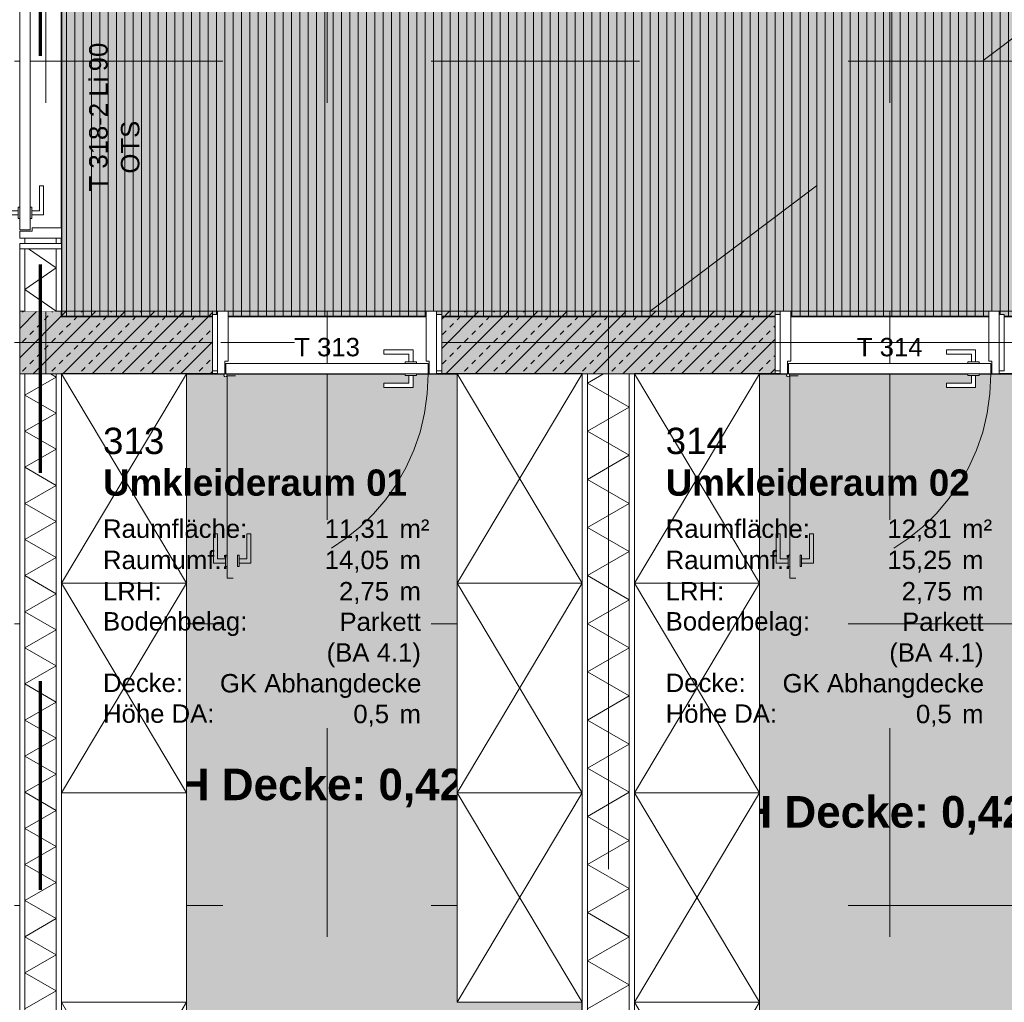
# Model space of a CAD drawing. Header units: metres. Extents: x -49 to 152, y -127 to 99.
# Tile 88 of 177: x -13.62 to -8.9, y -11.26 to -6.55. Entities that reach past the tile are written whole.
import ezdxf
from ezdxf.enums import TextEntityAlignment as Align

# ---------------------------------------------------------------- set-up
doc = ezdxf.new("R2010")
doc.units = ezdxf.units.M
for name, pattern in [('Achsen 01', [5.291531, 3.175, -1.058062, 0.352704, -0.705764]), ('gestrichelt - 01', [2, 1, -1]), ('ISO-07 Punktiert', [0.889, 0.127, -0.762]), ('Raster 01', [2, 1, -1]), ('VW-01 Strichlinie kurz', [2, 1, -1])]:
    doc.linetypes.add(name, pattern=pattern)
for name, color, linetype, lineweight, true_color in [('013_Beton und Stahlbetonarbeiten-000 Sichtbeton-341 tragende In', 5, 'Continuous', 5, 0x0000ff), ('021_DA-Kiesschüttung', 7, 'Continuous', 13, 0x777777), ('031_Metallbauarbeiten-350 Lamellendecke DS', 7, 'Continuous', 35, 0x666666), ('039_Trockenbauarbeiten-340 Dämmung', 7, 'Continuous', 9, 0xc0c0c0), ('039_Trockenbauarbeiten-350 Deckenspiegel', 7, 'Continuous', 35, 0x008011), ('AV1-Achsen', 1, 'Achsen 01', 18, 0xff0000), ('AV1-Einrichtung', 7, 'Continuous', 9, 0xa6a6a6), ('AV1-Raster', 7, 'Raster 01', 9, 0xa6a6a6), ('AV1-Stempel-Türnummern', 7, 'Continuous', 100, 0x02abea)]:
    doc.layers.add(name, color=color, linetype=linetype, lineweight=lineweight, true_color=true_color)
for name, color, linetype, lineweight in [('013_Beton und Stahlbetonarbeiten-000 Unterzüge', 7, 'ISO-07 Punktiert', 13), ('013_Beton und Stahlbetonarbeiten-340 Innenwände', 7, 'Continuous', 18), ('027_Tischlerarbeiten-340 Innentüren', 7, 'Continuous', 9), ('031_Metallbauarbeiten-340 Innentüren _ Elemente', 7, 'Continuous', 9), ('039_Trockenbauarbeiten-340 Gipskarton', 7, 'Continuous', 9), ('_1.35m (3D)', 7, 'Continuous', 9), ('_GRU (2D)', 7, 'Continuous', 9), ('_OG 3 (2D)', 7, 'Continuous', 9), ('_OG 3 - DS (2D)', 7, 'Continuous', 9), ('AV1-Brandschutzkonzept-Brandschutzkonzept', 7, 'Continuous', 5), ('AV1-Stempel-Raumstempel', 7, 'Continuous', 9)]:
    doc.layers.add(name, color=color, linetype=linetype, lineweight=lineweight)
doc.styles.add('Arial', font='arial.ttf')
doc.styles.add('Arial (bold)', font='arialbd.ttf')
pattern_1 = [(45, (0, 0), (0.0707107, -0.0707107), [0.025, -0.025])]
pattern_2 = [(-135, (0.03106, -0.03313), (0.0707107, -0.0707107), [])]

# ---------------------------------------------------------------- blocks, each defined once
blk = doc.blocks.new('Group-4')
at = {"layer": 'AV1-Raster'}
for p, q in [((-13.5, -22.95), (-13.5, 1.35)), ((-12.15, -22.95), (-12.15, 1.35)), ((-10.8, -22.95), (-10.8, 1.35)), ((-9.45, -22.95), (-9.45, 1.35)), ((1.35, -6.75), (-40.5, -6.75)), ((1.35, -8.1), (-40.5, -8.1)), ((1.35, -9.45), (-40.5, -9.45)), ((1.35, -10.8), (-40.5, -10.8))]:
    blk.add_line(p, q, dxfattribs=at)
blk = doc.blocks.new('1.35m (3D)')
at = {"layer": 'AV1-Raster', "color": 7}
blk.add_blockref('Group-4', (0, 0), dxfattribs=at)
blk = doc.blocks.new('OG 3 - DS (2D)')
at = {"layer": '031_Metallbauarbeiten-350 Lamellendecke DS', "linetype": 'Continuous', "lineweight": 0, "transparency": 33554508}
blk.add_hatch(color=254, dxfattribs=at).paths.add_polyline_path([(-4.175, -6.425), (-1.225, -6.425), (-1.225, -5.525), (-0.125, -5.525), (-0.125, -7.975), (-13.425, -7.975), (-13.425, -6.425), (-12.025, -6.425), (-12.025, -5.525), (-9.575, -5.525), (-9.575, -6.425), (-6.625, -6.425), (-6.625, -5.525), (-4.175, -5.525)])
at = {"layer": '031_Metallbauarbeiten-350 Lamellendecke DS', "linetype": 'Continuous', "lineweight": 9, "transparency": 33554508}
h = blk.add_hatch(dxfattribs=at)
h.set_pattern_fill('Lamellendecke', color=252, style=0, pattern_type=2)
h.set_pattern_definition([(90, (0, 0), (0.04, 0), [])])
h.paths.add_polyline_path([(-4.175, -6.425), (-1.225, -6.425), (-1.225, -5.525), (-0.125, -5.525), (-0.125, -7.975), (-13.425, -7.975), (-13.425, -6.425), (-12.025, -6.425), (-12.025, -5.525), (-9.575, -5.525), (-9.575, -6.425), (-6.625, -6.425), (-6.625, -5.525), (-4.175, -5.525)])
at = {"layer": '039_Trockenbauarbeiten-350 Deckenspiegel', "linetype": 'Continuous', "lineweight": 0, "transparency": 33554483}
for points in [[(-13.425, -8.25), (-10.925, -8.25), (-10.925, -12.775), (-13.425, -12.775)], [(-10.675, -8.25), (-8.175, -8.25), (-8.175, -13.375), (-10.675, -13.375)]]:
    blk.add_hatch(color=106, dxfattribs=at).paths.add_polyline_path(points)
at = {"layer": '031_Metallbauarbeiten-350 Lamellendecke DS', "flags": 128}
blk.add_lwpolyline([(-4.175, -6.425), (-1.225, -6.425), (-1.225, -5.525), (-0.125, -5.525), (-0.125, -7.975), (-13.425, -7.975), (-13.425, -6.425), (-12.025, -6.425), (-12.025, -5.525), (-9.575, -5.525), (-9.575, -6.425), (-6.625, -6.425), (-6.625, -5.525), (-4.175, -5.525)], close=True, dxfattribs=at)
at = {"layer": '039_Trockenbauarbeiten-350 Deckenspiegel', "flags": 128}
for points in [[(-13.425, -8.25), (-10.925, -8.25), (-10.925, -12.775), (-13.425, -12.775)], [(-10.675, -8.25), (-8.175, -8.25), (-8.175, -13.375), (-10.675, -13.375)]]:
    blk.add_lwpolyline(points, close=True, dxfattribs=at)
at = {"layer": '039_Trockenbauarbeiten-350 Deckenspiegel', "char_height": 0.151309, "attachment_point": 5, "line_spacing_factor": 0.969122, "style": 'Arial (bold)'}
for insert in [(-12.15, -10.2365), (-9.45, -10.3682)]:
    blk.add_mtext('LH Decke: 0,42m', dxfattribs=dict(at, insert=insert))
blk = doc.blocks.new('Group-123')
at = {"color": 255, "transparency": 33554559}
blk.add_wipeout([(-11.525, -10.2598), (-11.525, -9.2549), (-10.925, -9.2549), (-10.925, -10.2598)], dxfattribs=at).dxf.layer = 'AV1-Einrichtung'
at = {"layer": 'AV1-Einrichtung'}
for p, q in [((-11.525, -9.2549), (-10.925, -10.2598)), ((-10.925, -9.2549), (-11.525, -10.2598))]:
    blk.add_line(p, q, dxfattribs=at)
at = {"layer": 'AV1-Einrichtung', "flags": 128}
blk.add_lwpolyline([(-11.525, -10.2598), (-11.525, -9.2549), (-10.925, -9.2549), (-10.925, -10.2598)], close=True, dxfattribs=at)
blk = doc.blocks.new('Group-124')
at = {"color": 255, "transparency": 33554559}
blk.add_wipeout([(-11.525, -9.2549), (-11.525, -8.25), (-10.925, -8.25), (-10.925, -9.2549)], dxfattribs=at).dxf.layer = 'AV1-Einrichtung'
at = {"layer": 'AV1-Einrichtung'}
for p, q in [((-11.525, -8.25), (-10.925, -9.2549)), ((-10.925, -8.25), (-11.525, -9.2549))]:
    blk.add_line(p, q, dxfattribs=at)
at = {"layer": 'AV1-Einrichtung', "flags": 128}
blk.add_lwpolyline([(-11.525, -9.2549), (-11.525, -8.25), (-10.925, -8.25), (-10.925, -9.2549)], close=True, dxfattribs=at)
blk = doc.blocks.new('Group-125')
at = {"color": 255, "transparency": 33554559}
blk.add_wipeout([(-13.425, -9.2549), (-13.425, -8.25), (-12.825, -8.25), (-12.825, -9.2549)], dxfattribs=at).dxf.layer = 'AV1-Einrichtung'
at = {"layer": 'AV1-Einrichtung'}
for p, q in [((-13.425, -8.25), (-12.825, -9.2549)), ((-12.825, -8.25), (-13.425, -9.2549))]:
    blk.add_line(p, q, dxfattribs=at)
at = {"layer": 'AV1-Einrichtung', "flags": 128}
blk.add_lwpolyline([(-13.425, -9.2549), (-13.425, -8.25), (-12.825, -8.25), (-12.825, -9.2549)], close=True, dxfattribs=at)
blk = doc.blocks.new('Group-126')
at = {"color": 255, "transparency": 33554559}
blk.add_wipeout([(-13.425, -10.2598), (-13.425, -9.2549), (-12.825, -9.2549), (-12.825, -10.2598)], dxfattribs=at).dxf.layer = 'AV1-Einrichtung'
at = {"layer": 'AV1-Einrichtung'}
for p, q in [((-13.425, -9.2549), (-12.825, -10.2598)), ((-12.825, -9.2549), (-13.425, -10.2598))]:
    blk.add_line(p, q, dxfattribs=at)
at = {"layer": 'AV1-Einrichtung', "flags": 128}
blk.add_lwpolyline([(-13.425, -10.2598), (-13.425, -9.2549), (-12.825, -9.2549), (-12.825, -10.2598)], close=True, dxfattribs=at)
blk = doc.blocks.new('Group-131')
at = {"color": 255, "transparency": 33554559}
blk.add_wipeout([(-10.675, -12.2696), (-10.675, -11.2647), (-10.075, -11.2647), (-10.075, -12.2696)], dxfattribs=at).dxf.layer = 'AV1-Einrichtung'
at = {"layer": 'AV1-Einrichtung'}
for p, q in [((-10.675, -11.2647), (-10.075, -12.2696)), ((-10.075, -11.2647), (-10.675, -12.2696))]:
    blk.add_line(p, q, dxfattribs=at)
at = {"layer": 'AV1-Einrichtung', "flags": 128}
blk.add_lwpolyline([(-10.675, -12.2696), (-10.675, -11.2647), (-10.075, -11.2647), (-10.075, -12.2696)], close=True, dxfattribs=at)
blk = doc.blocks.new('Group-132')
at = {"color": 255, "transparency": 33554559}
blk.add_wipeout([(-10.675, -10.2598), (-10.675, -9.2549), (-10.075, -9.2549), (-10.075, -10.2598)], dxfattribs=at).dxf.layer = 'AV1-Einrichtung'
at = {"layer": 'AV1-Einrichtung'}
for p, q in [((-10.675, -9.2549), (-10.075, -10.2598)), ((-10.075, -9.2549), (-10.675, -10.2598))]:
    blk.add_line(p, q, dxfattribs=at)
at = {"layer": 'AV1-Einrichtung', "flags": 128}
blk.add_lwpolyline([(-10.675, -10.2598), (-10.675, -9.2549), (-10.075, -9.2549), (-10.075, -10.2598)], close=True, dxfattribs=at)
blk = doc.blocks.new('Group-133')
at = {"color": 255, "transparency": 33554559}
blk.add_wipeout([(-10.675, -9.2549), (-10.675, -8.25), (-10.075, -8.25), (-10.075, -9.2549)], dxfattribs=at).dxf.layer = 'AV1-Einrichtung'
at = {"layer": 'AV1-Einrichtung'}
for p, q in [((-10.675, -8.25), (-10.075, -9.2549)), ((-10.075, -8.25), (-10.675, -9.2549))]:
    blk.add_line(p, q, dxfattribs=at)
at = {"layer": 'AV1-Einrichtung', "flags": 128}
blk.add_lwpolyline([(-10.675, -9.2549), (-10.675, -8.25), (-10.075, -8.25), (-10.075, -9.2549)], close=True, dxfattribs=at)
blk = doc.blocks.new('Group-135')
at = {"color": 255, "transparency": 33554559}
blk.add_wipeout([(-11.525, -11.2647), (-11.525, -10.2598), (-10.925, -10.2598), (-10.925, -11.2647)], dxfattribs=at).dxf.layer = 'AV1-Einrichtung'
at = {"layer": 'AV1-Einrichtung'}
for p, q in [((-11.525, -10.2598), (-10.925, -11.2647)), ((-10.925, -10.2598), (-11.525, -11.2647))]:
    blk.add_line(p, q, dxfattribs=at)
at = {"layer": 'AV1-Einrichtung', "flags": 128}
blk.add_lwpolyline([(-11.525, -11.2647), (-11.525, -10.2598), (-10.925, -10.2598), (-10.925, -11.2647)], close=True, dxfattribs=at)
blk = doc.blocks.new('Group-136')
at = {"color": 255, "transparency": 33554559}
blk.add_wipeout([(-13.425, -12.2696), (-13.425, -11.2647), (-12.825, -11.2647), (-12.825, -12.2696)], dxfattribs=at).dxf.layer = 'AV1-Einrichtung'
at = {"layer": 'AV1-Einrichtung'}
for p, q in [((-13.425, -11.2647), (-12.825, -12.2696)), ((-12.825, -11.2647), (-13.425, -12.2696))]:
    blk.add_line(p, q, dxfattribs=at)
at = {"layer": 'AV1-Einrichtung', "flags": 128}
blk.add_lwpolyline([(-13.425, -12.2696), (-13.425, -11.2647), (-12.825, -11.2647), (-12.825, -12.2696)], close=True, dxfattribs=at)
blk = doc.blocks.new('Group-137')
at = {"color": 255, "transparency": 33554559}
blk.add_wipeout([(-10.675, -11.2647), (-10.675, -10.2598), (-10.075, -10.2598), (-10.075, -11.2647)], dxfattribs=at).dxf.layer = 'AV1-Einrichtung'
at = {"layer": 'AV1-Einrichtung'}
for p, q in [((-10.675, -10.2598), (-10.075, -11.2647)), ((-10.075, -10.2598), (-10.675, -11.2647))]:
    blk.add_line(p, q, dxfattribs=at)
at = {"layer": 'AV1-Einrichtung', "flags": 128}
blk.add_lwpolyline([(-10.675, -11.2647), (-10.675, -10.2598), (-10.075, -10.2598), (-10.075, -11.2647)], close=True, dxfattribs=at)
blk = doc.blocks.new('Group-141')
at = {"layer": 'AV1-Einrichtung', "color": 7}
for name in ['Group-125', 'Group-123', 'Group-132', 'Group-136', 'Group-131']:
    blk.add_blockref(name, (0, 0), dxfattribs=at)
for name in ['Group-124', 'Group-133', 'Group-126', 'Group-135', 'Group-137']:
    blk.add_blockref(name, (0, 0), dxfattribs=at)
at = {"color": 255, "linetype": 'Continuous', "transparency": 33554559}
blk.add_wipeout([(-13.425, -10.2598), (-12.825, -10.2598), (-12.825, -11.2647), (-13.425, -11.2647)], dxfattribs=at).dxf.layer = 'AV1-Einrichtung'
at = {"layer": 'AV1-Einrichtung', "linetype": 'Continuous', "flags": 128}
blk.add_lwpolyline([(-13.425, -10.2598), (-12.825, -10.2598), (-12.825, -11.2647), (-13.425, -11.2647)], close=True, dxfattribs=at)
blk = doc.blocks.new('Group-146')
at = {"layer": '021_DA-Kiesschüttung', "color": 7}
blk.add_blockref('Group-141', (0, 0), dxfattribs=at)
blk = doc.blocks.new('Group-237')
at = {"color": 255, "linetype": 'Continuous', "lineweight": 5}
blk.add_wipeout([(-13.375, 10.75), (-8.25, 10.75), (-8.25, 10.95), (-13.375, 10.95)], dxfattribs=at).dxf.layer = '039_Trockenbauarbeiten-340 Dämmung'
blk = doc.blocks.new('Group-238')
at = {"layer": '039_Trockenbauarbeiten-340 Dämmung', "transparency": 33554687, "flags": 128}
blk.add_lwpolyline([(-11.2965, 10.95), (-11.1811, 10.75), (-11.0656, 10.95), (-10.9501, 10.75), (-10.8347, 10.95), (-10.7192, 10.75), (-10.6037, 10.95), (-10.4882, 10.75), (-10.3728, 10.95), (-10.2573, 10.75), (-10.1418, 10.95), (-10.0264, 10.75), (-9.9109, 10.95), (-9.7954, 10.75), (-9.68, 10.95), (-9.5645, 10.75), (-9.449, 10.95), (-9.3335, 10.75), (-9.2181, 10.95), (-9.1026, 10.75), (-8.9871, 10.95), (-8.8717, 10.75), (-8.7562, 10.95), (-8.6407, 10.75), (-8.5253, 10.95), (-8.4098, 10.75), (-8.2943, 10.95), (-8.25, 10.8732)], dxfattribs=at)
blk = doc.blocks.new('Group-239')
at = {"layer": '039_Trockenbauarbeiten-340 Dämmung'}
blk.add_blockref('Group-237', (0, 0), dxfattribs=at)
at = {"layer": '039_Trockenbauarbeiten-340 Dämmung', "transparency": 33554687}
blk.add_blockref('Group-238', (0, 0), dxfattribs=at)
blk = doc.blocks.new('Parametric Object-26')
at = {"layer": '039_Trockenbauarbeiten-340 Dämmung', "color": 7, "transparency": 33554687}
blk.add_blockref('Group-239', (0, 0), dxfattribs=at)
at = {"layer": '039_Trockenbauarbeiten-340 Dämmung', "color": 0, "flags": 1}
for tag in ['IFC_UUID', 'instanceID', 'prm0_name', 'prm0_type', 'prm0_value', 'prm1_name', 'prm1_type', 'prm1_value', 'prm2_name', 'prm2_type', 'prm2_value', 'prm3_name', 'prm3_type', 'prm3_value', 'prm4_name', 'prm4_type', 'prm4_value', 'prm5_name', 'prm5_type', 'prm5_value', 'prm6_name', 'prm6_type', 'prm6_value']:
    blk.add_attdef(tag, (-10.9, -13.375), '', height=0.00018, dxfattribs=at)
blk = doc.blocks.new('Group-279')
at = {"color": 255, "linetype": 'Continuous', "lineweight": 5}
blk.add_wipeout([(-13.375, 13.45), (-8.25, 13.45), (-8.25, 13.6), (-13.375, 13.6)], dxfattribs=at).dxf.layer = '039_Trockenbauarbeiten-340 Dämmung'
blk = doc.blocks.new('Group-280')
at = {"layer": '039_Trockenbauarbeiten-340 Dämmung', "transparency": 33554687, "flags": 128}
blk.add_lwpolyline([(-11.2965, 13.6), (-11.2099, 13.45), (-11.1233, 13.6), (-11.0367, 13.45), (-10.9501, 13.6), (-10.8635, 13.45), (-10.7769, 13.6), (-10.6903, 13.45), (-10.6037, 13.6), (-10.5171, 13.45), (-10.4305, 13.6), (-10.3439, 13.45), (-10.2573, 13.6), (-10.1707, 13.45), (-10.0841, 13.6), (-9.9975, 13.45), (-9.9109, 13.6), (-9.8243, 13.45), (-9.7377, 13.6), (-9.6511, 13.45), (-9.5645, 13.6), (-9.4779, 13.45), (-9.3913, 13.6), (-9.3047, 13.45), (-9.2181, 13.6), (-9.1315, 13.45), (-9.0449, 13.6), (-8.9583, 13.45), (-8.8717, 13.6), (-8.7851, 13.45), (-8.6985, 13.6), (-8.6119, 13.45), (-8.5253, 13.6), (-8.4387, 13.45), (-8.3521, 13.6), (-8.2655, 13.45), (-8.25, 13.4768)], dxfattribs=at)
blk = doc.blocks.new('Group-281')
at = {"layer": '039_Trockenbauarbeiten-340 Dämmung'}
blk.add_blockref('Group-279', (0, 0), dxfattribs=at)
at = {"layer": '039_Trockenbauarbeiten-340 Dämmung', "transparency": 33554687}
blk.add_blockref('Group-280', (0, 0), dxfattribs=at)
blk = doc.blocks.new('Parametric Object-38')
at = {"layer": '039_Trockenbauarbeiten-340 Dämmung', "color": 7, "transparency": 33554687}
blk.add_blockref('Group-281', (0, 0), dxfattribs=at)
at = {"layer": '039_Trockenbauarbeiten-340 Dämmung', "color": 0, "flags": 1}
for tag in ['IFC_UUID', 'instanceID', 'prm0_name', 'prm0_type', 'prm0_value', 'prm1_name', 'prm1_type', 'prm1_value', 'prm2_name', 'prm2_type', 'prm2_value', 'prm3_name', 'prm3_type', 'prm3_value', 'prm4_name', 'prm4_type', 'prm4_value', 'prm5_name', 'prm5_type', 'prm5_value', 'prm6_name', 'prm6_type', 'prm6_value']:
    blk.add_attdef(tag, (-13.6, -13.375), '', height=0.00018, dxfattribs=at)
blk = doc.blocks.new('COE - Innentür 1.10 _ 0.30')
at = {"layer": '027_Tischlerarbeiten-340 Innentüren', "color": 253, "linetype": 'gestrichelt - 01', "lineweight": 9, "transparency": 33554687, "flags": 128}
for points in [[(1.0575, 1.0375), (1.0375, 1.0375), (1.0375, 1.075), (0.9175, 1.075), (0.9175, 1.095), (1.0575, 1.095)], [(0.16, 1.03), (1.13, 1.03), (1.13, 0.98), (0.16, 0.98)], [(1.02, 1.0375), (1.075, 1.0375), (1.075, 1.03), (1.02, 1.03)], [(1.0575, 0.9725), (1.0375, 0.9725), (1.0375, 0.935), (0.9175, 0.935), (0.9175, 0.915), (1.0575, 0.915)], [(1.02, 0.98), (1.075, 0.98), (1.075, 0.9725), (1.02, 0.9725)]]:
    blk.add_lwpolyline(points, close=True, dxfattribs=at)
at = {"layer": '027_Tischlerarbeiten-340 Innentüren', "color": 253, "linetype": 'gestrichelt - 01', "lineweight": 9, "transparency": 33554687}
blk.add_arc((0.1575, 1.0375), 0.9725, 269.5581, 356.6163, dxfattribs=at)
at = {"color": 255}
for points in [[(-0.135, 1.1), (0.135, 1.1), (0.135, 1.075), (-0.135, 1.075)], [(-0.135, 0.025), (0.135, 0.025), (0.135, 0), (-0.135, 0)]]:
    blk.add_wipeout(points, dxfattribs=at).dxf.layer = '027_Tischlerarbeiten-340 Innentüren'
at = {"layer": '027_Tischlerarbeiten-340 Innentüren', "flags": 128}
for points in [[(-0.135, 1.1), (0.135, 1.1), (0.135, 1.075), (-0.135, 1.075)], [(-0.135, 0.025), (0.135, 0.025), (0.135, 0), (-0.135, 0)]]:
    blk.add_lwpolyline(points, close=True, dxfattribs=at)
at = {"color": 255}
blk.add_wipeout([(0.15, 0.06), (0.09, 0.06), (0.09, 0.075), (-0.15, 0.075), (-0.15, 0.025), (0.15, 0.025)], dxfattribs=at).dxf.layer = '027_Tischlerarbeiten-340 Innentüren'
at = {"layer": '027_Tischlerarbeiten-340 Innentüren', "flags": 128}
blk.add_lwpolyline([(0.15, 0.06), (0.09, 0.06), (0.09, 0.075), (-0.15, 0.075), (-0.15, 0.025), (0.15, 0.025)], close=True, dxfattribs=at)
at = {"color": 255}
blk.add_wipeout([(0.1, 1.035), (0.15, 1.035), (0.15, 0.065), (0.1, 0.065)], dxfattribs=at).dxf.layer = '027_Tischlerarbeiten-340 Innentüren'
at = {"layer": '027_Tischlerarbeiten-340 Innentüren', "flags": 128}
blk.add_lwpolyline([(0.1, 1.035), (0.15, 1.035), (0.15, 0.065), (0.1, 0.065)], close=True, dxfattribs=at)
at = {"color": 255}
for points in [[(0.15, 1.04), (0.09, 1.04), (0.09, 1.025), (-0.15, 1.025), (-0.15, 1.075), (0.15, 1.075)], [(0.0925, 0.1375), (0.0925, 0.1575), (0.055, 0.1575), (0.055, 0.2775), (0.035, 0.2775), (0.035, 0.1375)], [(0.1575, 0.1375), (0.1575, 0.1575), (0.195, 0.1575), (0.195, 0.2775), (0.215, 0.2775), (0.215, 0.1375)]]:
    blk.add_wipeout(points, dxfattribs=at).dxf.layer = '027_Tischlerarbeiten-340 Innentüren'
at = {"layer": '027_Tischlerarbeiten-340 Innentüren', "flags": 128}
for points in [[(0.15, 1.04), (0.09, 1.04), (0.09, 1.025), (-0.15, 1.025), (-0.15, 1.075), (0.15, 1.075)], [(0.0925, 0.1375), (0.0925, 0.1575), (0.055, 0.1575), (0.055, 0.2775), (0.035, 0.2775), (0.035, 0.1375)], [(0.1575, 0.1375), (0.1575, 0.1575), (0.195, 0.1575), (0.195, 0.2775), (0.215, 0.2775), (0.215, 0.1375)]]:
    blk.add_lwpolyline(points, close=True, dxfattribs=at)
at = {"color": 255}
for points in [[(0.165, 1.0375), (0.1628, 1.0322), (0.1575, 1.03), (0.1522, 1.0322), (0.15, 1.0375), (0.1522, 1.0428), (0.1575, 1.045), (0.1628, 1.0428)], [(0.0925, 0.175), (0.1, 0.175), (0.1, 0.12), (0.0925, 0.12)], [(0.15, 0.175), (0.1575, 0.175), (0.1575, 0.12), (0.15, 0.12)]]:
    blk.add_wipeout(points, dxfattribs=at).dxf.layer = '027_Tischlerarbeiten-340 Innentüren'
at = {"layer": '027_Tischlerarbeiten-340 Innentüren', "flags": 128}
for points in [[(0.0925, 0.175), (0.1, 0.175), (0.1, 0.12), (0.0925, 0.12)], [(0.15, 0.175), (0.1575, 0.175), (0.1575, 0.12), (0.15, 0.12)]]:
    blk.add_lwpolyline(points, close=True, dxfattribs=at)
at = {"layer": '027_Tischlerarbeiten-340 Innentüren'}
blk.add_circle((0.1575, 1.0375), 0.0075, dxfattribs=at)
blk = doc.blocks.new('Group-346')
at = {"layer": '031_Metallbauarbeiten-340 Innentüren _ Elemente', "insert": (-12.15, -8.1671), "char_height": 0.08826, "attachment_point": 8, "line_spacing_factor": 0.965511, "style": 'Arial'}
blk.add_mtext('T 313', dxfattribs=at)
at = {"layer": 'AV1-Stempel-Türnummern', "color": 0, "flags": 1}
for tag in ['Türnummer', 'Lichte_Breite', 'Panikfunktion', 'AT-Nr.', 'Schallschutzklasse']:
    blk.add_attdef(tag, (-12.3091, -8.171), '', height=0.00018, dxfattribs=at)
blk = doc.blocks.new('Group-347')
at = {"layer": '031_Metallbauarbeiten-340 Innentüren _ Elemente', "insert": (-9.45, -8.1671), "char_height": 0.08826, "attachment_point": 8, "line_spacing_factor": 0.965511, "style": 'Arial'}
blk.add_mtext('T 314', dxfattribs=at)
at = {"layer": 'AV1-Stempel-Türnummern', "color": 0, "flags": 1}
for tag in ['Türnummer', 'Lichte_Breite', 'Panikfunktion', 'AT-Nr.', 'Schallschutzklasse']:
    blk.add_attdef(tag, (-9.6091, -8.171), '', height=0.00018, dxfattribs=at)
blk = doc.blocks.new('Group-675')
at = {"layer": '027_Tischlerarbeiten-340 Innentüren', "color": 253, "linetype": 'gestrichelt - 01', "lineweight": 9, "transparency": 33554687, "flags": 128}
for points in [[(-14.6325, -6.4875), (-14.6125, -6.4875), (-14.6125, -6.45), (-14.4925, -6.45), (-14.4925, -6.43), (-14.6325, -6.43)], [(-14.705, -6.495), (-13.635, -6.495), (-13.635, -6.545), (-14.705, -6.545)], [(-14.65, -6.4875), (-14.595, -6.4875), (-14.595, -6.495), (-14.65, -6.495)], [(-14.65, -6.545), (-14.595, -6.545), (-14.595, -6.5525), (-14.65, -6.5525)], [(-14.6325, -6.5525), (-14.6125, -6.5525), (-14.6125, -6.59), (-14.4925, -6.59), (-14.4925, -6.61), (-14.6325, -6.61)]]:
    blk.add_lwpolyline(points, close=True, dxfattribs=at)
at = {"layer": '027_Tischlerarbeiten-340 Innentüren', "color": 253, "linetype": 'gestrichelt - 01', "lineweight": 9, "transparency": 33554687}
blk.add_arc((-13.6325, -6.4875), 1.0725, 183.3837, 270.4419, dxfattribs=at)
at = {"color": 255}
for points in [[(-13.6, -6.425), (-13.45, -6.425), (-13.45, -6.45), (-13.6, -6.45)], [(-13.6, -7.6), (-13.45, -7.6), (-13.45, -7.625), (-13.6, -7.625)]]:
    blk.add_wipeout(points, dxfattribs=at).dxf.layer = '027_Tischlerarbeiten-340 Innentüren'
at = {"layer": '027_Tischlerarbeiten-340 Innentüren', "flags": 128}
for points in [[(-13.6, -6.425), (-13.45, -6.425), (-13.45, -6.45), (-13.6, -6.45)], [(-13.6, -7.6), (-13.45, -7.6), (-13.45, -7.625), (-13.6, -7.625)]]:
    blk.add_lwpolyline(points, close=True, dxfattribs=at)
at = {"color": 255}
blk.add_wipeout([(-13.625, -7.565), (-13.565, -7.565), (-13.565, -7.55), (-13.425, -7.55), (-13.425, -7.6), (-13.625, -7.6)], dxfattribs=at).dxf.layer = '027_Tischlerarbeiten-340 Innentüren'
at = {"layer": '027_Tischlerarbeiten-340 Innentüren', "flags": 128}
blk.add_lwpolyline([(-13.625, -7.565), (-13.565, -7.565), (-13.565, -7.55), (-13.425, -7.55), (-13.425, -7.6), (-13.625, -7.6)], close=True, dxfattribs=at)
at = {"color": 255}
blk.add_wipeout([(-13.625, -6.49), (-13.575, -6.49), (-13.575, -7.56), (-13.625, -7.56)], dxfattribs=at).dxf.layer = '027_Tischlerarbeiten-340 Innentüren'
at = {"layer": '027_Tischlerarbeiten-340 Innentüren', "flags": 128}
blk.add_lwpolyline([(-13.625, -6.49), (-13.575, -6.49), (-13.575, -7.56), (-13.625, -7.56)], close=True, dxfattribs=at)
at = {"color": 255}
for points in [[(-13.625, -6.485), (-13.565, -6.485), (-13.565, -6.5), (-13.425, -6.5), (-13.425, -6.45), (-13.625, -6.45)], [(-13.6325, -7.4875), (-13.6325, -7.4675), (-13.67, -7.4675), (-13.67, -7.3475), (-13.69, -7.3475), (-13.69, -7.4875)], [(-13.5675, -7.4875), (-13.5675, -7.4675), (-13.53, -7.4675), (-13.53, -7.3475), (-13.51, -7.3475), (-13.51, -7.4875)]]:
    blk.add_wipeout(points, dxfattribs=at).dxf.layer = '027_Tischlerarbeiten-340 Innentüren'
at = {"layer": '027_Tischlerarbeiten-340 Innentüren', "flags": 128}
for points in [[(-13.625, -6.485), (-13.565, -6.485), (-13.565, -6.5), (-13.425, -6.5), (-13.425, -6.45), (-13.625, -6.45)], [(-13.6325, -7.4875), (-13.6325, -7.4675), (-13.67, -7.4675), (-13.67, -7.3475), (-13.69, -7.3475), (-13.69, -7.4875)], [(-13.5675, -7.4875), (-13.5675, -7.4675), (-13.53, -7.4675), (-13.53, -7.3475), (-13.51, -7.3475), (-13.51, -7.4875)]]:
    blk.add_lwpolyline(points, close=True, dxfattribs=at)
at = {"color": 255}
for points in [[(-13.64, -6.4875), (-13.6378, -6.4822), (-13.6325, -6.48), (-13.6272, -6.4822), (-13.625, -6.4875), (-13.6272, -6.4928), (-13.6325, -6.495), (-13.6378, -6.4928)], [(-13.6325, -7.45), (-13.625, -7.45), (-13.625, -7.505), (-13.6325, -7.505)], [(-13.575, -7.45), (-13.5675, -7.45), (-13.5675, -7.505), (-13.575, -7.505)]]:
    blk.add_wipeout(points, dxfattribs=at).dxf.layer = '027_Tischlerarbeiten-340 Innentüren'
at = {"layer": '027_Tischlerarbeiten-340 Innentüren', "flags": 128}
for points in [[(-13.6325, -7.45), (-13.625, -7.45), (-13.625, -7.505), (-13.6325, -7.505)], [(-13.575, -7.45), (-13.5675, -7.45), (-13.5675, -7.505), (-13.575, -7.505)]]:
    blk.add_lwpolyline(points, close=True, dxfattribs=at)
at = {"layer": '027_Tischlerarbeiten-340 Innentüren'}
blk.add_circle((-13.6325, -6.4875), 0.0075, dxfattribs=at)
blk = doc.blocks.new('Group-676')
at = {"color": 255, "linetype": 'Continuous', "lineweight": 5}
blk.add_wipeout([(-13.6, -7.95), (-13.6, -7.65), (-13.45, -7.65), (-13.45, -7.95)], dxfattribs=at).dxf.layer = '039_Trockenbauarbeiten-340 Dämmung'
blk = doc.blocks.new('Group-677')
at = {"layer": '039_Trockenbauarbeiten-340 Dämmung', "transparency": 33554687, "flags": 128}
blk.add_lwpolyline([(-13.45, -7.95), (-13.6, -7.8461), (-13.45, -7.7422), (-13.583, -7.65)], dxfattribs=at)
blk = doc.blocks.new('Group-678')
at = {"layer": '039_Trockenbauarbeiten-340 Dämmung'}
blk.add_blockref('Group-676', (0, 0), dxfattribs=at)
at = {"layer": '039_Trockenbauarbeiten-340 Dämmung', "transparency": 33554687}
blk.add_blockref('Group-677', (0, 0), dxfattribs=at)
blk = doc.blocks.new('Group-679')
at = {"layer": '031_Metallbauarbeiten-340 Innentüren _ Elemente', "char_height": 0.08826, "attachment_point": 8, "rotation": 90, "line_spacing_factor": 0.965511, "style": 'Arial'}
for s, insert in [('90', (-13.2023, -6.7301)), ('Li', (-13.2023, -6.8724)), ('T 318-2', (-13.2023, -7.1626)), ('OTS', (-13.0496, -7.1626))]:
    blk.add_mtext(s, dxfattribs=dict(at, insert=insert))
at = {"layer": 'AV1-Stempel-Türnummern', "color": 0, "flags": 1}
for tag in ['Türnummer', 'Lichte_Breite', 'Panikfunktion', 'AT-Nr.', 'Schallschutzklasse']:
    blk.add_attdef(tag, (-13.3404, -7.3766), '', height=0.00018, dxfattribs=at)
blk = doc.blocks.new('Raumstempel - Symbol - 1 (2D)')
at = {"layer": 'AV1-Stempel-Raumstempel', "attachment_point": 1, "line_spacing_factor": 0.967919, "style": 'Arial'}
for s, insert, char_height in [('m²', (1.6225, -0.6736), 0.08826), ('Raumfläche:', (0.2, -0.6736), 0.088263), ('Raumumf.:', (0.2, -0.8236), 0.08826), ('m', (1.6225, -0.8236), 0.0883), ('LRH:', (0.2, -0.9736), 0.08826), ('m', (1.6225, -0.9736), 0.0883), ('Bodenbelag:', (0.2, -1.118), 0.088263), ('Decke:', (0.2, -1.4131), 0.08826), ('Höhe DA:', (0.2, -1.5607), 0.08826), ('m', (1.6225, -1.5625), 0.0883)]:
    blk.add_mtext(s, dxfattribs=dict(at, insert=insert, char_height=char_height))
at = {"layer": 'AV1-Stempel-Raumstempel'}
for tag, style, p in [('Raumnummer', 'Arial', (0.2, -0.2337)), ('Raumname', 'Arial (bold)', (0.2, -0.4337))]:
    blk.add_attdef(tag, text='', height=0.1261, dxfattribs=dict(at, style=style)).set_placement(p, align=Align.TOP_LEFT)
at = {"layer": 'AV1-Stempel-Raumstempel', "style": 'Arial'}
for tag, p in [('Raumfläche', (1.5725, -0.6736)), ('Raumumfang', (1.5725, -0.8236)), ('LRH', (1.5725, -0.9736)), ('Bodenbelag', (1.7253, -1.1199)), ('Bodendetail', (1.7253, -1.2674)), ('Decke', (1.7278, -1.415)), ('Höhe_DA', (1.5725, -1.5625))]:
    blk.add_attdef(tag, text='', height=0.0883, dxfattribs=at).set_placement(p, align=Align.TOP_RIGHT)
blk = doc.blocks.new('OG 3 (2D)')
at = {"layer": '013_Beton und Stahlbetonarbeiten-000 Unterzüge', "linetype": 'VW-01 Strichlinie kurz'}
blk.add_line((-10.6, -5.525), (-10.6, -7.95), dxfattribs=at)
at = {"layer": '013_Beton und Stahlbetonarbeiten-000 Unterzüge', "color": 7, "linetype": 'Continuous', "lineweight": 9, "transparency": 33554687}
blk.add_line((-13.625, -7.95), (-0.125, -7.95), dxfattribs=at)
at = {"layer": '027_Tischlerarbeiten-340 Innentüren', "color": 7}
blk.add_blockref('Group-675', (0, 0), dxfattribs=at)
at = {"layer": 'AV1-Einrichtung', "color": 7}
blk.add_blockref('Group-146', (0, 0), dxfattribs=at)
at = {"layer": 'AV1-Stempel-Türnummern', "color": 7}
blk.add_blockref('Group-679', (0, 0), dxfattribs=at)
at = {"color": 255}
blk.add_wipeout([(-13.45, -13.375), (-13.45, -8.25), (-13.6, -8.25), (-13.6, -13.375)], dxfattribs=at).dxf.layer = '039_Trockenbauarbeiten-340 Dämmung'
at = {"layer": '013_Beton und Stahlbetonarbeiten-000 Unterzüge', "linetype": 'VW-01 Strichlinie kurz', "flags": 128}
for points in [[(-12.7, -8.25), (-12.7, -7.95), (-11.6, -7.95), (-11.6, -8.25)], [(-10, -8.25), (-10, -7.95), (-8.9, -7.95), (-8.9, -8.25)]]:
    blk.add_lwpolyline(points, close=True, dxfattribs=at)
at = {"layer": '039_Trockenbauarbeiten-340 Dämmung', "flags": 128}
blk.add_lwpolyline([(-13.45, -13.375), (-13.45, -8.25), (-13.6, -8.25), (-13.6, -13.375)], close=True, dxfattribs=at)
at = {"color": 255}
blk.add_wipeout([(-10.7, -13.375), (-10.7, -8.25), (-10.9, -8.25), (-10.9, -13.375)], dxfattribs=at).dxf.layer = '039_Trockenbauarbeiten-340 Dämmung'
at = {"layer": '039_Trockenbauarbeiten-340 Dämmung', "flags": 128}
blk.add_lwpolyline([(-10.7, -13.375), (-10.7, -8.25), (-10.9, -8.25), (-10.9, -13.375)], close=True, dxfattribs=at)
at = {"layer": '027_Tischlerarbeiten-340 Innentüren', "color": 7, "xscale": -1, "rotation": 90}
for p in [(-11.6, -8.1), (-8.9, -8.1)]:
    blk.add_blockref('COE - Innentür 1.10 _ 0.30', p, dxfattribs=at)
at = {"layer": '039_Trockenbauarbeiten-340 Dämmung', "rotation": 90}
blk.add_blockref('Parametric Object-38', (0, 0), dxfattribs=at)
at = {"layer": '013_Beton und Stahlbetonarbeiten-000 Sichtbeton-341 tragende In', "color": 30}
blk.add_solid([(-10, -8), (-10, -7.95), (-11.6, -8), (-11.6, -7.95)], dxfattribs=at)
at = {"layer": '013_Beton und Stahlbetonarbeiten-000 Unterzüge', "linetype": 'VW-01 Strichlinie kurz'}
blk.add_line((-10.6, -7.95), (0.125, 0.125), dxfattribs=at)
at = {"layer": '039_Trockenbauarbeiten-340 Dämmung', "rotation": 90}
blk.add_blockref('Parametric Object-26', (0.05, 0), dxfattribs=at)
at = {"layer": 'AV1-Stempel-Raumstempel'}
for p, values in [((-13.425, -8.275), {'Raumname': 'Umkleideraum 01', 'Raumnummer': '313', 'Bodendetail': '(BA 4.1)', 'Raumfläche': '11,31', 'LRH': '2,75', 'Raumumfang': '14,05', 'Höhe_DA': '0,5', 'Decke': 'GK Abhangdecke', 'Bodenbelag': 'Parkett'}), ((-10.725, -8.275), {'Raumname': 'Umkleideraum 02', 'Raumnummer': '314', 'Bodendetail': '(BA 4.1)', 'Raumfläche': '12,81', 'LRH': '2,75', 'Raumumfang': '15,25', 'Höhe_DA': '0,5', 'Decke': 'GK Abhangdecke', 'Bodenbelag': 'Parkett'})]:
    blk.add_blockref('Raumstempel - Symbol - 1 (2D)', p, dxfattribs=at).add_auto_attribs(values)
at = {"layer": 'AV1-Stempel-Türnummern', "color": 7}
for name in ['Group-346', 'Group-347']:
    blk.add_blockref(name, (0, 0), dxfattribs=at)
at = {"color": 255}
for points in [[(-13.625, -13.375), (-13.625, -8.25), (-13.6, -8.25), (-13.6, -13.375)], [(-13.425, -13.375), (-13.425, -8.25), (-13.45, -8.25), (-13.45, -13.375)]]:
    blk.add_wipeout(points, dxfattribs=at).dxf.layer = '039_Trockenbauarbeiten-340 Gipskarton'
at = {"layer": '013_Beton und Stahlbetonarbeiten-000 Sichtbeton-341 tragende In', "linetype": 'Continuous', "lineweight": 0}
blk.add_hatch(color=30, dxfattribs=at).paths.add_polyline_path([(-13.575, -8.25), (-13.625, -8.25), (-13.625, -7.95), (-12.7, -7.95), (-12.7, -8), (-13.575, -8)])
at = {"layer": '013_Beton und Stahlbetonarbeiten-340 Innenwände', "linetype": 'Continuous', "lineweight": 0, "true_color": 0xc0c0c0}
blk.add_hatch(color=9, dxfattribs=at).paths.add_polyline_path([(-12.7, -7.95), (-12.7, -8.25), (-13.625, -8.25), (-13.625, -7.95)])
at = {"layer": '013_Beton und Stahlbetonarbeiten-340 Innenwände', "linetype": 'Continuous', "lineweight": 13}
h = blk.add_hatch(dxfattribs=at)
h.set_pattern_fill('Stahlbeton', color=251, style=0, pattern_type=2)
h.set_pattern_definition(pattern_1)
h.paths.add_polyline_path([(-12.7, -7.95), (-12.7, -8.25), (-13.625, -8.25), (-13.625, -7.95)])
h = blk.add_hatch(dxfattribs=at)
h.set_pattern_fill('Stahlbeton-1', color=251, style=0, pattern_type=2)
h.set_pattern_definition(pattern_2)
h.paths.add_polyline_path([(-12.7, -7.95), (-12.7, -8.25), (-13.625, -8.25), (-13.625, -7.95)])
at = {"layer": '013_Beton und Stahlbetonarbeiten-340 Innenwände', "flags": 128}
blk.add_lwpolyline([(-12.7, -7.95), (-12.7, -8.25), (-13.625, -8.25), (-13.625, -7.95)], close=True, dxfattribs=at)
at = {"layer": '039_Trockenbauarbeiten-340 Gipskarton', "flags": 128}
for points in [[(-13.625, -13.375), (-13.625, -8.25), (-13.6, -8.25), (-13.6, -13.375)], [(-13.425, -13.375), (-13.425, -8.25), (-13.45, -8.25), (-13.45, -13.375)]]:
    blk.add_lwpolyline(points, close=True, dxfattribs=at)
at = {"color": 255}
for points in [[(-10.925, -13.375), (-10.925, -8.25), (-10.9, -8.25), (-10.9, -13.375)], [(-10.675, -13.375), (-10.675, -8.25), (-10.7, -8.25), (-10.7, -13.375)]]:
    blk.add_wipeout(points, dxfattribs=at).dxf.layer = '039_Trockenbauarbeiten-340 Gipskarton'
at = {"layer": '013_Beton und Stahlbetonarbeiten-340 Innenwände', "linetype": 'Continuous', "lineweight": 0, "true_color": 0xc0c0c0}
blk.add_hatch(color=9, dxfattribs=at).paths.add_polyline_path([(-11.6, -7.95), (-11.6, -8.25), (-10, -8.25), (-10, -7.95)])
at = {"layer": '013_Beton und Stahlbetonarbeiten-340 Innenwände', "linetype": 'Continuous', "lineweight": 13}
h = blk.add_hatch(dxfattribs=at)
h.set_pattern_fill('Stahlbeton', color=251, style=0, pattern_type=2)
h.set_pattern_definition(pattern_1)
h.paths.add_polyline_path([(-11.6, -7.95), (-11.6, -8.25), (-10, -8.25), (-10, -7.95)])
h = blk.add_hatch(dxfattribs=at)
h.set_pattern_fill('Stahlbeton-1', color=251, style=0, pattern_type=2)
h.set_pattern_definition(pattern_2)
h.paths.add_polyline_path([(-11.6, -7.95), (-11.6, -8.25), (-10, -8.25), (-10, -7.95)])
at = {"layer": '013_Beton und Stahlbetonarbeiten-340 Innenwände', "flags": 128}
blk.add_lwpolyline([(-11.6, -7.95), (-11.6, -8.25), (-10, -8.25), (-10, -7.95)], close=True, dxfattribs=at)
at = {"layer": '039_Trockenbauarbeiten-340 Gipskarton', "flags": 128}
for points in [[(-10.925, -13.375), (-10.925, -8.25), (-10.9, -8.25), (-10.9, -13.375)], [(-10.675, -13.375), (-10.675, -8.25), (-10.7, -8.25), (-10.7, -13.375)]]:
    blk.add_lwpolyline(points, close=True, dxfattribs=at)
at = {"layer": '039_Trockenbauarbeiten-340 Dämmung', "color": 7, "transparency": 33554687}
blk.add_blockref('Group-678', (0, 0), dxfattribs=at)
at = {"color": 255}
for points in [[(-13.6, -7.95), (-13.625, -7.95), (-13.625, -7.625), (-13.6, -7.625)], [(-13.45, -7.95), (-13.425, -7.95), (-13.425, -7.625), (-13.45, -7.625)]]:
    blk.add_wipeout(points, dxfattribs=at).dxf.layer = '039_Trockenbauarbeiten-340 Gipskarton'
at = {"layer": '039_Trockenbauarbeiten-340 Gipskarton', "flags": 128}
for points in [[(-13.6, -7.95), (-13.625, -7.95), (-13.625, -7.625), (-13.6, -7.625)], [(-13.45, -7.95), (-13.425, -7.95), (-13.425, -7.625), (-13.45, -7.625)]]:
    blk.add_lwpolyline(points, close=True, dxfattribs=at)
at = {"color": 255}
blk.add_wipeout([(-13.625, -7.625), (-13.625, -7.65), (-13.425, -7.65), (-13.425, -7.625)], dxfattribs=at).dxf.layer = '039_Trockenbauarbeiten-340 Gipskarton'
at = {"layer": '039_Trockenbauarbeiten-340 Gipskarton', "flags": 128}
blk.add_lwpolyline([(-13.625, -7.625), (-13.625, -7.65), (-13.425, -7.65), (-13.425, -7.625)], close=True, dxfattribs=at)
at = {"layer": 'AV1-Brandschutzkonzept-Brandschutzkonzept', "color": 40, "linetype": 'gestrichelt - 01', "lineweight": 70, "true_color": 0xffc000, "transparency": 33554687}
blk.add_line((-13.525, -14.725), (-13.525, -6.35), dxfattribs=at)
blk = doc.blocks.new('Group-873')
at = {"layer": 'AV1-Achsen'}
blk.add_line((-10.8, -26.5), (-10.8, 4.9), dxfattribs=at)
blk = doc.blocks.new('Group-884')
at = {"layer": 'AV1-Achsen'}
blk.add_line((-43.35, -8.1), (4.2, -8.1), dxfattribs=at)
blk = doc.blocks.new('GRU (2D)')
at = {"layer": 'AV1-Achsen', "color": 7}
for name in ['Group-873', 'Group-884']:
    blk.add_blockref(name, (0, 0), dxfattribs=at)

msp = doc.modelspace()

# ---------------------------------------------------------------- block references
at = {"layer": '_1.35m (3D)'}
msp.add_blockref('1.35m (3D)', (0, 0), dxfattribs=at)

# ---------------------------------------------------------------- next in the draw order: block references
at = {"layer": '_OG 3 - DS (2D)'}
msp.add_blockref('OG 3 - DS (2D)', (0, 0), dxfattribs=at)

# ---------------------------------------------------------------- next in the draw order: block references
at = {"layer": '_OG 3 (2D)'}
msp.add_blockref('OG 3 (2D)', (0, 0), dxfattribs=at)

# ---------------------------------------------------------------- next in the draw order: block references
at = {"layer": '_GRU (2D)'}
msp.add_blockref('GRU (2D)', (0, 0), dxfattribs=at)

doc.saveas('drawing.dxf')
